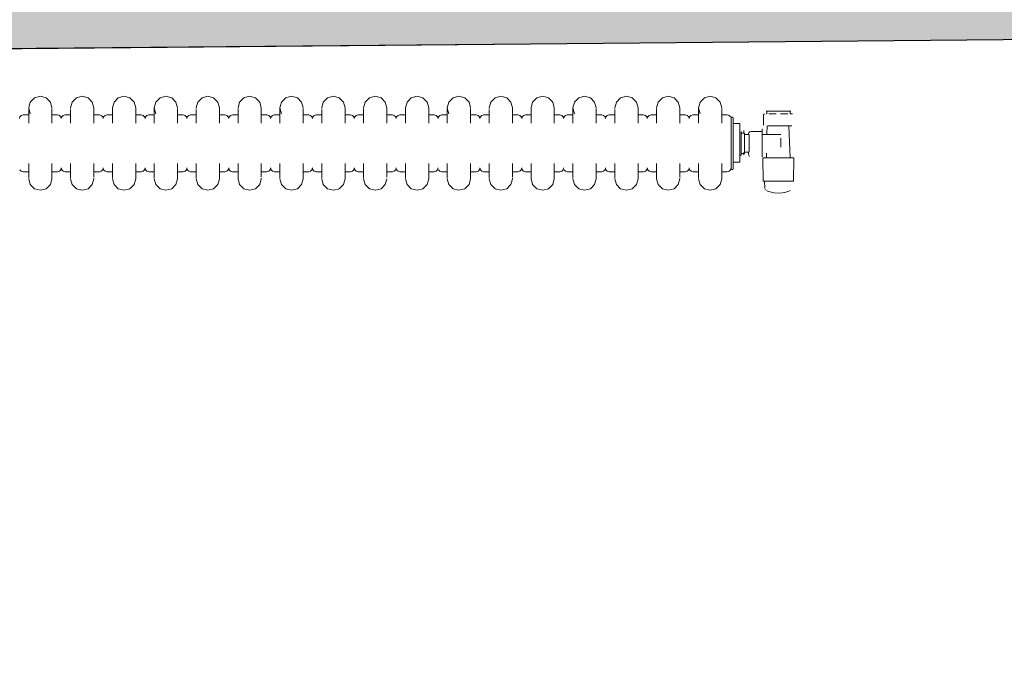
# Model space of a CAD drawing. Extents: x -6068 to 35118, y -17738 to 67348.
# Tile 218 of 243: x 140 to 246, y 23852 to 23920. Entities that reach past the tile are written whole.
import ezdxf

# ---------------------------------------------------------------- set-up
doc = ezdxf.new("R2010")
doc.units = 0
doc.header["$LTSCALE"] = 15
doc.linetypes.add('Continua', pattern=[0])
doc.linetypes.add('Cui_CONTINU', pattern=[0])
doc.layers.get('0').update_dxf_attribs({"linetype": 'CONTINUOUS'})
doc.layers.get('DEFPOINTS').update_dxf_attribs({"linetype": 'CONTINUOUS'})
for name, color, linetype, lineweight, true_color in [('Bloc 3D - Dessin - NIVEAUX - Style par défaut', 7, 'Continua', 0, 0x000000), ('EDL-Mesures et Cotes', 7, 'Continua', 0, 0xc0c0c0), ('Enveloppe - NIVEAUX - Style par défaut', 7, 'Continua', 0, 0x000000)]:
    doc.layers.add(name, color=color, linetype=linetype, lineweight=lineweight, true_color=true_color)
for name, color, linetype in [('EDL_COUVERTURE maçonnerie', 5, 'CONTINUOUS'), ('EDL_NIVEAU 1 murs & cloisons', 5, 'CONTINUOUS'), ('PIS-fond de plan', 7, 'Cui_CONTINU')]:
    doc.layers.add(name, color=color, linetype=linetype)
doc.styles.add('Arial Narrow', font='ARIALN.TTF')
doc.dimstyles.new('Côtes (ech cm) PIS', dxfattribs={"dimscale": 0, "dimtxt": 20, "dimasz": 15, "dimexe": 5, "dimexo": 5, "dimgap": 5, "dimtad": 0, "dimtih": 1, "dimtoh": 1, "dimdec": 0, "dimtxsty": 'Arial Narrow', "dimblk": 'ARCHTICK', "dimcen": 0, "dimclrd": 256, "dimclre": 256, "dimclrt": 256, "dimadec": 0, "dimazin": 0, "dimtfac": 1, "dimtdec": 0, "dimtmove": 2, "dimatfit": 3, "dimfxl": 30, "dimfxlon": 1, "dimlwd": 0, "dimarcsym": 0})

# ---------------------------------------------------------------- blocks, each defined once
blk = doc.blocks.new('EDP_Niveau 1_2025 09 17')
at = {"layer": 'EDL_COUVERTURE maçonnerie', "linetype": 'Continuous', "ltscale": 0.08}
h = blk.add_hatch(color=9, dxfattribs=at)
h.dxf.hatch_style = 1
h.paths.add_polyline_path([(253.77, -14.68), (253.77, -18.68), (256.77, -19.07), (253.16, -37.17), (258.87, -37.12), (258.95, -46.12), (252.43, -46.18), (250.02, -82.2), (66.35, -83.89), (68.04, -267.05), (43.06, -270.18), (43.06, -276.05), (34.12, -276.05), (34.12, -263.48), (18.32, -263.39), (18.33, -260.42), (14.33, -260.39), (14.47, -235.14), (15.57, -235.14), (16.36, -150.48), (17.14, -65.82), (14.22, -65.8), (14.59, -13.65), (65.82, -14.04), (65.81, -16.29), (230.04, -16.69), (230.04, -14.66), (253.77, -14.68)])
at = {"layer": 'Bloc 3D - Dessin - NIVEAUX - Style par défaut', "color": 32, "linetype": 'Continua', "lineweight": 0, "ltscale": 0.1, "true_color": 0xd1591a}
for p, q in [((141.99, -88.49), (141.53, -88.94)), ((142.61, -88.32), (141.99, -88.49)), ((143.24, -88.49), (142.61, -88.32)), ((143.69, -88.94), (143.24, -88.49)), ((146.49, -88.49), (146.03, -88.94)), ((147.11, -88.32), (146.49, -88.49)), ((147.74, -88.49), (147.11, -88.32)), ((148.19, -88.94), (147.74, -88.49)), ((150.99, -88.49), (150.53, -88.94)), ((151.61, -88.32), (150.99, -88.49)), ((152.24, -88.49), (151.61, -88.32)), ((152.69, -88.94), (152.24, -88.49)), ((155.49, -88.49), (155.03, -88.94)), ((156.11, -88.32), (155.49, -88.49)), ((156.74, -88.49), (156.11, -88.32)), ((157.19, -88.94), (156.74, -88.49)), ((159.99, -88.49), (159.53, -88.94)), ((160.61, -88.32), (159.99, -88.49)), ((161.24, -88.49), (160.61, -88.32)), ((161.69, -88.94), (161.24, -88.49)), ((164.49, -88.49), (164.03, -88.94)), ((165.11, -88.32), (164.49, -88.49)), ((165.74, -88.49), (165.11, -88.32)), ((166.19, -88.94), (165.74, -88.49)), ((168.99, -88.49), (168.53, -88.94)), ((169.61, -88.32), (168.99, -88.49)), ((170.24, -88.49), (169.61, -88.32)), ((170.69, -88.94), (170.24, -88.49)), ((173.49, -88.49), (173.03, -88.94)), ((174.11, -88.32), (173.49, -88.49)), ((174.74, -88.49), (174.11, -88.32)), ((175.19, -88.94), (174.74, -88.49)), ((177.99, -88.49), (177.53, -88.94)), ((178.61, -88.32), (177.99, -88.49)), ((179.24, -88.49), (178.61, -88.32)), ((179.69, -88.94), (179.24, -88.49)), ((182.49, -88.49), (182.03, -88.94)), ((183.11, -88.32), (182.49, -88.49)), ((183.74, -88.49), (183.11, -88.32)), ((184.19, -88.94), (183.74, -88.49)), ((186.99, -88.49), (186.53, -88.94)), ((187.61, -88.32), (186.99, -88.49)), ((188.24, -88.49), (187.61, -88.32)), ((188.69, -88.94), (188.24, -88.49)), ((191.49, -88.49), (191.03, -88.94)), ((192.11, -88.32), (191.49, -88.49)), ((192.74, -88.49), (192.11, -88.32)), ((193.19, -88.94), (192.74, -88.49)), ((195.99, -88.49), (195.53, -88.94)), ((196.61, -88.32), (195.99, -88.49)), ((197.24, -88.49), (196.61, -88.32)), ((197.69, -88.94), (197.24, -88.49)), ((200.49, -88.49), (200.03, -88.94)), ((201.11, -88.32), (200.49, -88.49)), ((201.74, -88.49), (201.11, -88.32)), ((202.19, -88.94), (201.74, -88.49)), ((204.99, -88.49), (204.53, -88.94)), ((205.61, -88.32), (204.99, -88.49)), ((206.24, -88.49), (205.61, -88.32)), ((206.69, -88.94), (206.24, -88.49)), ((209.49, -88.49), (209.03, -88.94)), ((210.11, -88.32), (209.49, -88.49)), ((210.74, -88.49), (210.11, -88.32)), ((211.19, -88.94), (210.74, -88.49)), ((213.99, -88.49), (213.53, -88.94)), ((214.61, -88.32), (213.99, -88.49)), ((215.24, -88.49), (214.61, -88.32)), ((215.69, -88.94), (215.24, -88.49)), ((141.53, -88.94), (141.36, -89.57)), ((141.36, -89.62), (141.36, -89.57)), ((141.36, -89.57), (141.53, -90.19)), ((141.36, -89.94), (141.36, -89.75)), ((141.36, -90.2), (141.36, -89.94)), ((143.86, -89.57), (143.69, -88.94)), ((143.86, -89.75), (143.86, -89.62)), ((143.86, -89.94), (143.86, -89.75)), ((143.86, -90.2), (143.86, -89.94)), ((146.03, -88.94), (145.86, -89.57)), ((145.86, -89.62), (145.86, -89.57)), ((145.86, -89.94), (145.86, -89.75)), ((145.86, -90.2), (145.86, -89.94)), ((148.36, -89.57), (148.19, -88.94)), ((148.36, -89.62), (148.36, -89.57)), ((148.36, -89.75), (148.36, -89.62)), ((148.36, -89.94), (148.36, -89.75)), ((148.36, -90.2), (148.36, -89.94)), ((150.53, -88.94), (150.36, -89.57)), ((150.36, -89.79), (150.36, -89.57)), ((150.36, -89.62), (150.36, -89.75)), ((150.36, -89.94), (150.36, -89.75)), ((150.36, -90.2), (150.36, -89.94)), ((152.86, -89.57), (152.69, -88.94)), ((152.86, -89.62), (152.86, -89.57)), ((152.86, -89.75), (152.86, -89.62)), ((152.86, -89.94), (152.86, -89.75)), ((152.86, -90.2), (152.86, -89.94)), ((155.03, -88.94), (154.86, -89.57)), ((154.86, -89.62), (154.86, -89.57)), ((154.86, -89.57), (155.03, -90.19)), ((154.86, -89.79), (154.86, -89.57)), ((154.86, -89.94), (154.86, -89.75)), ((154.86, -90.2), (154.86, -89.94)), ((157.36, -89.57), (157.19, -88.94)), ((157.36, -89.75), (157.36, -89.62)), ((157.36, -89.94), (157.36, -89.75)), ((157.36, -90.2), (157.36, -89.94)), ((159.53, -88.94), (159.36, -89.57)), ((159.36, -89.62), (159.36, -89.57)), ((159.36, -89.94), (159.36, -89.75)), ((159.36, -90.2), (159.36, -89.94)), ((161.86, -89.57), (161.69, -88.94)), ((161.86, -89.62), (161.86, -89.57)), ((161.86, -89.75), (161.86, -89.62)), ((161.86, -89.94), (161.86, -89.75)), ((161.86, -90.2), (161.86, -89.94)), ((164.03, -88.94), (163.86, -89.57)), ((163.86, -89.62), (163.86, -89.75)), ((163.86, -89.94), (163.86, -89.75)), ((163.86, -90.2), (163.86, -89.94)), ((166.36, -89.57), (166.19, -88.94)), ((166.36, -89.62), (166.36, -89.57)), ((166.36, -89.75), (166.36, -89.62)), ((166.36, -89.94), (166.36, -89.75)), ((166.36, -90.2), (166.36, -89.94)), ((168.53, -88.94), (168.36, -89.57)), ((168.36, -89.62), (168.36, -89.57)), ((168.36, -89.57), (168.53, -90.19)), ((168.36, -89.79), (168.36, -89.57)), ((168.36, -89.94), (168.36, -89.75)), ((168.36, -90.2), (168.36, -89.94)), ((170.86, -89.57), (170.69, -88.94)), ((170.86, -89.75), (170.86, -89.62)), ((170.86, -89.94), (170.86, -89.75)), ((170.86, -90.2), (170.86, -89.94)), ((173.03, -88.94), (172.86, -89.57)), ((172.86, -89.62), (172.86, -89.57)), ((172.86, -89.94), (172.86, -89.75)), ((172.86, -90.2), (172.86, -89.94)), ((175.36, -89.57), (175.19, -88.94)), ((175.36, -89.62), (175.36, -89.57)), ((175.36, -89.75), (175.36, -89.62)), ((175.36, -89.94), (175.36, -89.75)), ((175.36, -90.2), (175.36, -89.94)), ((177.53, -88.94), (177.36, -89.57)), ((177.36, -89.62), (177.36, -89.75)), ((177.36, -89.94), (177.36, -89.75)), ((177.36, -90.2), (177.36, -89.94)), ((179.86, -89.57), (179.69, -88.94)), ((179.86, -89.62), (179.86, -89.57)), ((179.86, -89.75), (179.86, -89.62)), ((179.86, -89.94), (179.86, -89.75)), ((179.86, -90.2), (179.86, -89.94)), ((182.03, -88.94), (181.86, -89.57)), ((181.86, -89.79), (181.86, -89.57)), ((181.86, -89.62), (181.86, -89.75)), ((181.86, -89.94), (181.86, -89.75)), ((181.86, -90.2), (181.86, -89.94)), ((184.36, -89.57), (184.19, -88.94)), ((184.36, -89.62), (184.36, -89.57)), ((184.36, -89.75), (184.36, -89.62)), ((184.36, -89.94), (184.36, -89.75)), ((184.36, -90.2), (184.36, -89.94)), ((186.53, -88.94), (186.36, -89.57)), ((186.36, -89.57), (186.53, -90.19)), ((186.36, -89.62), (186.36, -89.57)), ((186.36, -89.94), (186.36, -89.75)), ((186.36, -90.2), (186.36, -89.94)), ((188.86, -89.57), (188.69, -88.94)), ((188.86, -89.75), (188.86, -89.62)), ((188.86, -89.94), (188.86, -89.75)), ((188.86, -90.2), (188.86, -89.94)), ((191.03, -88.94), (190.86, -89.57)), ((190.86, -89.62), (190.86, -89.57)), ((190.86, -89.94), (190.86, -89.75)), ((190.86, -90.2), (190.86, -89.94)), ((193.36, -89.57), (193.19, -88.94)), ((193.36, -89.62), (193.36, -89.57)), ((193.36, -89.75), (193.36, -89.62)), ((193.36, -89.94), (193.36, -89.75)), ((193.36, -90.2), (193.36, -89.94)), ((195.53, -88.94), (195.36, -89.57)), ((195.36, -89.79), (195.36, -89.57)), ((195.36, -89.62), (195.36, -89.75)), ((195.36, -89.94), (195.36, -89.75)), ((195.36, -90.2), (195.36, -89.94)), ((197.86, -89.57), (197.69, -88.94)), ((197.86, -89.62), (197.86, -89.57)), ((197.86, -89.75), (197.86, -89.62)), ((197.86, -89.94), (197.86, -89.75)), ((197.86, -90.2), (197.86, -89.94)), ((200.03, -88.94), (199.86, -89.57)), ((199.86, -89.79), (199.86, -89.57)), ((199.86, -89.57), (200.03, -90.19)), ((199.86, -89.62), (199.86, -89.57)), ((199.86, -89.94), (199.86, -89.75)), ((199.86, -90.2), (199.86, -89.94)), ((202.36, -89.57), (202.19, -88.94)), ((202.36, -89.75), (202.36, -89.62)), ((202.36, -89.94), (202.36, -89.75)), ((202.36, -90.2), (202.36, -89.94)), ((204.53, -88.94), (204.36, -89.57)), ((204.36, -89.62), (204.36, -89.57)), ((204.36, -89.94), (204.36, -89.75)), ((204.36, -90.2), (204.36, -89.94)), ((206.86, -89.57), (206.69, -88.94)), ((206.86, -89.62), (206.86, -89.57)), ((206.86, -89.75), (206.86, -89.62)), ((206.86, -89.94), (206.86, -89.75)), ((206.86, -90.2), (206.86, -89.94)), ((209.03, -88.94), (208.86, -89.57)), ((208.86, -89.62), (208.86, -89.75)), ((208.86, -89.94), (208.86, -89.75)), ((208.86, -90.2), (208.86, -89.94)), ((211.36, -89.57), (211.19, -88.94)), ((211.36, -89.62), (211.36, -89.57)), ((211.36, -89.75), (211.36, -89.62)), ((211.36, -89.94), (211.36, -89.75)), ((211.36, -90.2), (211.36, -89.94)), ((213.53, -88.94), (213.36, -89.57)), ((213.36, -89.62), (213.36, -89.57)), ((213.36, -89.57), (213.53, -90.19)), ((213.36, -89.79), (213.36, -89.57)), ((213.36, -89.94), (213.36, -89.75)), ((213.36, -90.2), (213.36, -89.94)), ((215.86, -89.57), (215.69, -88.94)), ((215.86, -89.75), (215.86, -89.62)), ((215.86, -89.94), (215.86, -89.75)), ((215.86, -90.2), (215.86, -89.94)), ((220.62, -89.93), (220.7, -89.93)), ((220.7, -89.93), (220.7, -90.21)), ((220.7, -89.93), (220.93, -89.93)), ((220.93, -89.93), (221.28, -89.93)), ((221.28, -89.93), (221.72, -89.93)), ((221.72, -89.93), (222.18, -89.93)), ((222.18, -89.93), (222.62, -89.93)), ((222.62, -89.93), (222.97, -89.93)), ((222.97, -89.93), (223.2, -89.93)), ((223.2, -90.21), (223.2, -89.93)), ((223.2, -89.93), (223.28, -89.93)), ((140.41, -90.52), (140.36, -90.72)), ((140.41, -90.52), (140.56, -90.37)), ((140.56, -90.37), (140.76, -90.32)), ((141.36, -90.32), (140.76, -90.32)), ((141.36, -90.5), (141.36, -90.2)), ((141.36, -90.9), (141.36, -90.5)), ((141.36, -91.21), (141.36, -90.9)), ((143.86, -90.5), (143.86, -90.2)), ((143.86, -90.32), (144.46, -90.32)), ((143.86, -90.9), (143.86, -90.5)), ((143.86, -91.21), (143.86, -90.9)), ((143.86, -91.21), (143.86, -90.9)), ((144.66, -90.37), (144.46, -90.32)), ((144.81, -90.52), (144.66, -90.37)), ((144.86, -90.72), (144.81, -90.52)), ((144.91, -90.52), (144.86, -90.72)), ((144.91, -90.52), (145.06, -90.37)), ((145.06, -90.37), (145.26, -90.32)), ((145.86, -90.32), (145.26, -90.32)), ((145.86, -90.5), (145.86, -90.2)), ((145.86, -90.9), (145.86, -90.5)), ((145.86, -91.21), (145.86, -90.9)), ((148.36, -90.5), (148.36, -90.2)), ((148.36, -90.32), (148.96, -90.32)), ((148.36, -90.9), (148.36, -90.5)), ((148.36, -91.21), (148.36, -90.9)), ((148.36, -91.21), (148.36, -90.9)), ((149.16, -90.37), (148.96, -90.32)), ((149.31, -90.52), (149.16, -90.37)), ((149.36, -90.72), (149.31, -90.52)), ((149.41, -90.52), (149.36, -90.72)), ((149.41, -90.52), (149.56, -90.37)), ((149.56, -90.37), (149.76, -90.32)), ((150.36, -90.32), (149.76, -90.32)), ((150.36, -90.5), (150.36, -90.2)), ((150.36, -90.9), (150.36, -90.5)), ((150.36, -91.21), (150.36, -90.9)), ((152.86, -90.5), (152.86, -90.2)), ((152.86, -90.32), (153.46, -90.32)), ((152.86, -90.9), (152.86, -90.5)), ((152.86, -91.21), (152.86, -90.9)), ((152.86, -91.21), (152.86, -90.9)), ((153.66, -90.37), (153.46, -90.32)), ((153.81, -90.52), (153.66, -90.37)), ((153.86, -90.72), (153.81, -90.52)), ((153.91, -90.52), (153.86, -90.72)), ((153.91, -90.52), (154.06, -90.37)), ((154.06, -90.37), (154.26, -90.32)), ((154.86, -90.32), (154.26, -90.32)), ((154.86, -90.5), (154.86, -90.2)), ((154.86, -90.9), (154.86, -90.5)), ((154.86, -91.21), (154.86, -90.9)), ((157.36, -90.5), (157.36, -90.2)), ((157.36, -90.32), (157.96, -90.32)), ((157.36, -90.9), (157.36, -90.5)), ((157.36, -91.21), (157.36, -90.9)), ((158.16, -90.37), (157.96, -90.32)), ((158.31, -90.52), (158.16, -90.37)), ((158.36, -90.72), (158.31, -90.52)), ((158.41, -90.52), (158.36, -90.72)), ((158.41, -90.52), (158.56, -90.37)), ((158.56, -90.37), (158.76, -90.32)), ((159.36, -90.32), (158.76, -90.32)), ((159.36, -90.5), (159.36, -90.2)), ((159.36, -90.9), (159.36, -90.5)), ((159.36, -91.21), (159.36, -90.9)), ((161.86, -90.5), (161.86, -90.2)), ((161.86, -90.32), (162.46, -90.32)), ((161.86, -90.9), (161.86, -90.5)), ((161.86, -91.21), (161.86, -90.9)), ((161.86, -91.21), (161.86, -90.9)), ((162.66, -90.37), (162.46, -90.32)), ((162.81, -90.52), (162.66, -90.37)), ((162.86, -90.72), (162.81, -90.52)), ((162.91, -90.52), (162.86, -90.72)), ((162.91, -90.52), (163.06, -90.37)), ((163.06, -90.37), (163.26, -90.32)), ((163.86, -90.32), (163.26, -90.32)), ((163.86, -90.5), (163.86, -90.2)), ((163.86, -90.9), (163.86, -90.5)), ((163.86, -91.21), (163.86, -90.9)), ((166.36, -90.5), (166.36, -90.2)), ((166.36, -90.32), (166.96, -90.32)), ((166.36, -90.9), (166.36, -90.5)), ((166.36, -91.21), (166.36, -90.9)), ((166.36, -91.21), (166.36, -90.9)), ((167.16, -90.37), (166.96, -90.32)), ((167.31, -90.52), (167.16, -90.37)), ((167.36, -90.72), (167.31, -90.52)), ((167.41, -90.52), (167.36, -90.72)), ((167.41, -90.52), (167.56, -90.37)), ((167.56, -90.37), (167.76, -90.32)), ((168.36, -90.32), (167.76, -90.32)), ((168.36, -90.5), (168.36, -90.2)), ((168.36, -90.9), (168.36, -90.5)), ((168.36, -91.21), (168.36, -90.9)), ((170.86, -90.5), (170.86, -90.2)), ((170.86, -90.32), (171.46, -90.32)), ((170.86, -90.9), (170.86, -90.5)), ((170.86, -91.21), (170.86, -90.9)), ((170.86, -91.21), (170.86, -90.9)), ((171.66, -90.37), (171.46, -90.32)), ((171.81, -90.52), (171.66, -90.37)), ((171.86, -90.72), (171.81, -90.52)), ((171.91, -90.52), (171.86, -90.72)), ((171.91, -90.52), (172.06, -90.37)), ((172.06, -90.37), (172.26, -90.32)), ((172.86, -90.32), (172.26, -90.32)), ((172.86, -90.5), (172.86, -90.2)), ((172.86, -90.9), (172.86, -90.5)), ((172.86, -91.21), (172.86, -90.9)), ((175.36, -90.5), (175.36, -90.2)), ((175.36, -90.32), (175.96, -90.32)), ((175.36, -90.9), (175.36, -90.5)), ((175.36, -91.21), (175.36, -90.9)), ((175.36, -91.21), (175.36, -90.9)), ((176.16, -90.37), (175.96, -90.32)), ((176.31, -90.52), (176.16, -90.37)), ((176.36, -90.72), (176.31, -90.52)), ((176.41, -90.52), (176.36, -90.72)), ((176.41, -90.52), (176.56, -90.37)), ((176.56, -90.37), (176.76, -90.32)), ((177.36, -90.32), (176.76, -90.32)), ((177.36, -90.5), (177.36, -90.2)), ((177.36, -90.9), (177.36, -90.5)), ((177.36, -91.21), (177.36, -90.9)), ((179.86, -90.5), (179.86, -90.2)), ((179.86, -90.32), (180.46, -90.32)), ((179.86, -90.9), (179.86, -90.5)), ((179.86, -91.21), (179.86, -90.9)), ((179.86, -91.21), (179.86, -90.9)), ((180.66, -90.37), (180.46, -90.32)), ((180.81, -90.52), (180.66, -90.37)), ((180.86, -90.72), (180.81, -90.52)), ((180.91, -90.52), (180.86, -90.72)), ((180.91, -90.52), (181.06, -90.37)), ((181.06, -90.37), (181.26, -90.32)), ((181.86, -90.32), (181.26, -90.32)), ((181.86, -90.5), (181.86, -90.2)), ((181.86, -90.9), (181.86, -90.5)), ((181.86, -91.21), (181.86, -90.9)), ((184.36, -90.5), (184.36, -90.2)), ((184.36, -90.32), (184.96, -90.32)), ((184.36, -90.9), (184.36, -90.5)), ((184.36, -91.21), (184.36, -90.9)), ((184.36, -91.21), (184.36, -90.9)), ((185.16, -90.37), (184.96, -90.32)), ((185.31, -90.52), (185.16, -90.37)), ((185.36, -90.72), (185.31, -90.52)), ((185.41, -90.52), (185.36, -90.72)), ((185.41, -90.52), (185.56, -90.37)), ((185.56, -90.37), (185.76, -90.32)), ((186.36, -90.32), (185.76, -90.32)), ((186.36, -90.5), (186.36, -90.2)), ((186.36, -90.9), (186.36, -90.5)), ((186.36, -91.21), (186.36, -90.9)), ((188.86, -90.5), (188.86, -90.2)), ((188.86, -90.32), (189.46, -90.32)), ((188.86, -90.9), (188.86, -90.5)), ((188.86, -91.21), (188.86, -90.9)), ((188.86, -91.21), (188.86, -90.9)), ((189.66, -90.37), (189.46, -90.32)), ((189.81, -90.52), (189.66, -90.37)), ((189.86, -90.72), (189.81, -90.52)), ((189.91, -90.52), (189.86, -90.72)), ((189.91, -90.52), (190.06, -90.37)), ((190.06, -90.37), (190.26, -90.32)), ((190.86, -90.32), (190.26, -90.32)), ((190.86, -90.5), (190.86, -90.2)), ((190.86, -90.9), (190.86, -90.5)), ((190.86, -91.21), (190.86, -90.9)), ((193.36, -90.5), (193.36, -90.2)), ((193.36, -90.32), (193.96, -90.32)), ((193.36, -90.9), (193.36, -90.5)), ((193.36, -91.21), (193.36, -90.9)), ((193.36, -91.21), (193.36, -90.9)), ((194.16, -90.37), (193.96, -90.32)), ((194.31, -90.52), (194.16, -90.37)), ((194.36, -90.72), (194.31, -90.52)), ((194.41, -90.52), (194.36, -90.72)), ((194.41, -90.52), (194.56, -90.37)), ((194.56, -90.37), (194.76, -90.32)), ((195.36, -90.32), (194.76, -90.32)), ((195.36, -90.5), (195.36, -90.2)), ((195.36, -90.9), (195.36, -90.5)), ((195.36, -91.21), (195.36, -90.9)), ((197.86, -90.5), (197.86, -90.2)), ((197.86, -90.32), (198.46, -90.32)), ((197.86, -90.9), (197.86, -90.5)), ((197.86, -91.21), (197.86, -90.9)), ((197.86, -91.21), (197.86, -90.9)), ((198.66, -90.37), (198.46, -90.32)), ((198.81, -90.52), (198.66, -90.37)), ((198.86, -90.72), (198.81, -90.52)), ((198.91, -90.52), (198.86, -90.72)), ((198.91, -90.52), (199.06, -90.37)), ((199.06, -90.37), (199.26, -90.32)), ((199.86, -90.32), (199.26, -90.32)), ((199.86, -90.5), (199.86, -90.2)), ((199.86, -90.9), (199.86, -90.5)), ((199.86, -91.21), (199.86, -90.9)), ((202.36, -90.5), (202.36, -90.2)), ((202.36, -90.32), (202.96, -90.32)), ((202.36, -90.9), (202.36, -90.5)), ((202.36, -91.21), (202.36, -90.9)), ((203.16, -90.37), (202.96, -90.32)), ((203.31, -90.52), (203.16, -90.37)), ((203.36, -90.72), (203.31, -90.52)), ((203.41, -90.52), (203.36, -90.72)), ((203.41, -90.52), (203.56, -90.37)), ((203.56, -90.37), (203.76, -90.32)), ((204.36, -90.32), (203.76, -90.32)), ((204.36, -90.5), (204.36, -90.2)), ((204.36, -90.9), (204.36, -90.5)), ((204.36, -91.21), (204.36, -90.9)), ((206.86, -90.5), (206.86, -90.2)), ((206.86, -90.32), (207.46, -90.32)), ((206.86, -90.9), (206.86, -90.5)), ((206.86, -91.21), (206.86, -90.9)), ((206.86, -91.21), (206.86, -90.9)), ((207.66, -90.37), (207.46, -90.32)), ((207.81, -90.52), (207.66, -90.37)), ((207.86, -90.72), (207.81, -90.52)), ((207.91, -90.52), (207.86, -90.72)), ((207.91, -90.52), (208.06, -90.37)), ((208.06, -90.37), (208.26, -90.32)), ((208.86, -90.32), (208.26, -90.32)), ((208.86, -90.5), (208.86, -90.2)), ((208.86, -90.9), (208.86, -90.5)), ((208.86, -91.21), (208.86, -90.9)), ((211.36, -90.5), (211.36, -90.2)), ((211.36, -90.32), (211.96, -90.32)), ((211.36, -90.9), (211.36, -90.5)), ((211.36, -91.21), (211.36, -90.9)), ((211.36, -91.21), (211.36, -90.9)), ((212.16, -90.37), (211.96, -90.32)), ((212.31, -90.52), (212.16, -90.37)), ((212.36, -90.72), (212.31, -90.52)), ((212.41, -90.52), (212.36, -90.72)), ((212.41, -90.52), (212.56, -90.37)), ((212.56, -90.37), (212.76, -90.32)), ((213.36, -90.32), (212.76, -90.32)), ((213.36, -90.5), (213.36, -90.2)), ((213.36, -90.9), (213.36, -90.5)), ((213.36, -91.21), (213.36, -90.9)), ((215.86, -90.5), (215.86, -90.2)), ((215.86, -90.32), (216.46, -90.32)), ((215.86, -90.9), (215.86, -90.5)), ((215.86, -91.21), (215.86, -90.9)), ((215.86, -91.21), (215.86, -90.9)), ((216.66, -90.37), (216.46, -90.32)), ((216.81, -90.52), (216.66, -90.37)), ((217.09, -90.57), (216.86, -90.57)), ((216.86, -90.62), (216.86, -90.57)), ((216.86, -90.78), (216.86, -90.62)), ((216.86, -91.04), (216.86, -90.78)), ((217.09, -90.62), (217.09, -90.78)), ((217.09, -90.78), (217.09, -91.04)), ((220.44, -90.21), (220.35, -90.28)), ((220.35, -91.43), (220.35, -90.28)), ((220.7, -90.21), (220.62, -90.21)), ((221.19, -90.21), (220.93, -90.21)), ((220.93, -90.21), (221.28, -90.21)), ((221.72, -90.21), (221.28, -90.21)), ((222.71, -90.21), (222.18, -90.21)), ((222.18, -90.21), (222.62, -90.21)), ((222.97, -90.21), (222.71, -90.21)), ((223.47, -90.21), (223.2, -90.21)), ((216.86, -91.39), (216.86, -91.04)), ((216.86, -91.81), (216.86, -91.39)), ((216.86, -92.3), (216.86, -91.81)), ((217.09, -91.04), (217.09, -91.39)), ((217.09, -91.24), (217.82, -91.24)), ((217.09, -91.39), (217.09, -91.81)), ((217.09, -91.81), (217.09, -92.3)), ((217.82, -91.24), (217.82, -92.04)), ((217.82, -92.04), (217.82, -92.27)), ((218.24, -92.01), (218.24, -92.27)), ((220.22, -91.82), (220.22, -92.11)), ((220.75, -91.5), (220.72, -92.43)), ((220.82, -91.5), (221.03, -91.5)), ((221.03, -91.5), (221.35, -91.5)), ((221.35, -91.5), (221.74, -91.5)), ((221.74, -91.5), (222.16, -91.5)), ((222.16, -91.5), (222.55, -91.5)), ((222.55, -91.5), (222.87, -91.5)), ((222.68, -91.5), (223.08, -91.5)), ((223.41, -91.5), (223.08, -91.5)), ((223.08, -91.5), (223.41, -91.5)), ((223.2, -94.92), (223.08, -91.5)), ((216.86, -92.82), (216.86, -92.3)), ((216.86, -93.37), (216.86, -92.82)), ((217.09, -92.3), (217.09, -92.82)), ((217.09, -92.82), (217.09, -93.37)), ((217.82, -92.27), (217.82, -92.51)), ((217.82, -92.51), (217.82, -94.11)), ((217.94, -92.1), (217.94, -92.15)), ((217.94, -92.15), (217.94, -92.27)), ((218.29, -92.27), (217.94, -92.27)), ((217.94, -92.27), (217.94, -92.44)), ((217.94, -92.44), (217.94, -92.66)), ((217.94, -92.66), (217.94, -92.92)), ((217.94, -92.92), (217.94, -93.2)), ((218.29, -92.27), (218.29, -92.4)), ((218.29, -92.4), (218.29, -93.23)), ((218.29, -92.41), (218.81, -92.41)), ((218.76, -92.23), (218.73, -92.34)), ((218.86, -92.14), (218.76, -92.23)), ((218.81, -92.46), (218.81, -92.59)), ((218.81, -92.59), (218.81, -92.81)), ((218.81, -92.81), (218.81, -93.07)), ((218.81, -93.07), (218.81, -93.37)), ((219.01, -92.11), (218.86, -92.14)), ((220.22, -92.11), (219.01, -92.11)), ((220.22, -92.11), (220.22, -92.43)), ((220.72, -92.43), (220.22, -92.43)), ((220.22, -92.43), (220.22, -92.65)), ((220.22, -92.65), (220.22, -93.31)), ((222.2, -92.43), (220.72, -92.43)), ((222.2, -92.82), (222.2, -93.31)), ((216.86, -93.92), (216.86, -93.37)), ((216.86, -94.44), (216.86, -93.92)), ((217.09, -93.37), (217.09, -93.92)), ((217.09, -93.92), (217.09, -94.44)), ((217.82, -94.11), (217.82, -94.58)), ((217.94, -93.2), (217.94, -93.49)), ((217.94, -93.49), (217.94, -93.78)), ((217.94, -93.78), (217.94, -94.04)), ((217.94, -94.04), (217.94, -94.28)), ((218.29, -93.23), (218.29, -93.5)), ((218.29, -93.5), (218.29, -94.33)), ((218.81, -93.37), (218.81, -93.67)), ((218.81, -93.67), (218.81, -93.93)), ((218.81, -93.93), (218.81, -94.15)), ((218.81, -94.15), (218.81, -94.28)), ((220.22, -93.31), (220.22, -93.98)), ((220.22, -93.98), (220.22, -94.42)), ((222.2, -93.31), (222.2, -93.8)), ((216.86, -94.92), (216.86, -94.44)), ((216.86, -95.35), (216.86, -94.92)), ((217.09, -94.44), (217.09, -94.92)), ((217.09, -94.92), (217.09, -95.35)), ((217.94, -94.69), (217.79, -94.69)), ((217.82, -94.58), (217.82, -95.38)), ((217.94, -94.28), (217.94, -94.47)), ((218.29, -94.47), (217.94, -94.47)), ((217.94, -94.47), (217.94, -94.6)), ((218.24, -94.35), (218.24, -94.61)), ((218.29, -94.33), (218.81, -94.33)), ((218.29, -94.33), (218.29, -94.47)), ((218.73, -94.52), (218.73, -94.28)), ((218.76, -94.66), (218.73, -94.52)), ((218.86, -94.77), (218.76, -94.66)), ((220.22, -94.42), (220.22, -94.51)), ((220.22, -94.51), (220.22, -94.81)), ((220.32, -97.44), (220.29, -94.92)), ((220.29, -94.92), (220.39, -94.92)), ((220.39, -94.92), (220.68, -94.92)), ((220.68, -94.42), (220.67, -94.92)), ((220.68, -94.92), (221.12, -94.92)), ((221.12, -94.92), (221.66, -94.92)), ((221.66, -94.92), (222.24, -94.92)), ((222.24, -94.92), (222.78, -94.92)), ((222.78, -94.92), (223.2, -94.92)), ((223.22, -94.92), (223.51, -94.92)), ((223.51, -94.92), (223.61, -94.92)), ((223.58, -97.44), (223.61, -94.92)), ((140.41, -96.22), (140.56, -96.37)), ((141.36, -95.84), (141.36, -95.53)), ((141.36, -95.53), (141.36, -95.84)), ((141.36, -96.24), (141.36, -95.84)), ((141.36, -96.24), (141.36, -96.54)), ((143.86, -95.53), (143.86, -95.84)), ((143.86, -95.84), (143.86, -96.24)), ((143.86, -96.24), (143.86, -96.54)), ((144.66, -96.37), (144.81, -96.22)), ((144.81, -96.22), (144.86, -96.01)), ((144.86, -96.01), (144.81, -96.22)), ((144.91, -96.22), (144.86, -96.01)), ((144.91, -96.22), (145.06, -96.37)), ((145.86, -95.84), (145.86, -95.53)), ((145.86, -96.24), (145.86, -95.84)), ((145.86, -96.24), (145.86, -96.54)), ((148.36, -95.53), (148.36, -95.84)), ((148.36, -95.84), (148.36, -96.24)), ((148.36, -96.24), (148.36, -96.54)), ((149.16, -96.37), (149.31, -96.22)), ((149.36, -96.01), (149.31, -96.22)), ((149.41, -96.22), (149.36, -96.01)), ((149.41, -96.22), (149.56, -96.37)), ((150.36, -95.84), (150.36, -95.53)), ((150.36, -96.24), (150.36, -95.84)), ((150.36, -96.95), (150.36, -96.24)), ((150.36, -96.24), (150.36, -96.54)), ((152.86, -95.53), (152.86, -95.84)), ((152.86, -95.84), (152.86, -96.24)), ((152.86, -96.24), (152.86, -96.95)), ((152.86, -96.24), (152.86, -96.54)), ((153.66, -96.37), (153.81, -96.22)), ((153.86, -96.01), (153.81, -96.22)), ((153.91, -96.22), (153.86, -96.01)), ((153.91, -96.22), (154.06, -96.37)), ((154.86, -95.53), (154.86, -95.84)), ((154.86, -95.84), (154.86, -95.53)), ((154.86, -96.24), (154.86, -95.84)), ((154.86, -96.95), (154.86, -96.24)), ((154.86, -96.24), (154.86, -96.54)), ((157.36, -95.53), (157.36, -95.84)), ((157.36, -95.84), (157.36, -96.24)), ((157.36, -96.24), (157.36, -96.54)), ((158.16, -96.37), (158.31, -96.22)), ((158.36, -96.01), (158.31, -96.22)), ((158.31, -96.22), (158.36, -96.01)), ((158.41, -96.22), (158.36, -96.01)), ((158.41, -96.22), (158.56, -96.37)), ((159.36, -95.84), (159.36, -95.53)), ((159.36, -95.53), (159.36, -95.84)), ((159.36, -96.24), (159.36, -95.84)), ((159.36, -96.24), (159.36, -96.54)), ((161.86, -95.53), (161.86, -95.84)), ((161.86, -95.84), (161.86, -96.24)), ((161.86, -96.24), (161.86, -96.54)), ((162.66, -96.37), (162.81, -96.22)), ((162.86, -96.01), (162.81, -96.22)), ((162.81, -96.22), (162.86, -96.01)), ((162.91, -96.22), (162.86, -96.01)), ((162.91, -96.22), (163.06, -96.37)), ((163.86, -95.84), (163.86, -95.53)), ((163.86, -96.24), (163.86, -95.84)), ((163.86, -96.24), (163.86, -96.54)), ((166.36, -95.53), (166.36, -95.84)), ((166.36, -95.84), (166.36, -96.24)), ((166.36, -96.24), (166.36, -96.54)), ((166.36, -96.24), (166.36, -96.95)), ((167.16, -96.37), (167.31, -96.22)), ((167.36, -96.01), (167.31, -96.22)), ((167.41, -96.22), (167.36, -96.01)), ((167.41, -96.22), (167.56, -96.37)), ((168.36, -95.84), (168.36, -95.53)), ((168.36, -95.53), (168.36, -95.84)), ((168.36, -96.24), (168.36, -95.84)), ((168.36, -96.24), (168.36, -96.54)), ((168.36, -96.95), (168.36, -96.24)), ((170.86, -95.53), (170.86, -95.84)), ((170.86, -95.84), (170.86, -96.24)), ((170.86, -96.24), (170.86, -96.95)), ((170.86, -96.24), (170.86, -96.54)), ((171.66, -96.37), (171.81, -96.22)), ((171.81, -96.22), (171.86, -96.01)), ((171.86, -96.01), (171.81, -96.22)), ((171.91, -96.22), (171.86, -96.01)), ((171.91, -96.22), (172.06, -96.37)), ((172.86, -95.53), (172.86, -95.84)), ((172.86, -95.84), (172.86, -95.53)), ((172.86, -96.24), (172.86, -95.84)), ((172.86, -96.24), (172.86, -96.54)), ((175.36, -95.53), (175.36, -95.84)), ((175.36, -95.84), (175.36, -96.24)), ((175.36, -96.24), (175.36, -96.54)), ((176.16, -96.37), (176.31, -96.22)), ((176.36, -96.01), (176.31, -96.22)), ((176.31, -96.22), (176.36, -96.01)), ((176.41, -96.22), (176.36, -96.01)), ((176.41, -96.22), (176.56, -96.37)), ((177.36, -95.84), (177.36, -95.53)), ((177.36, -96.24), (177.36, -95.84)), ((177.36, -96.24), (177.36, -96.54)), ((179.86, -95.53), (179.86, -95.84)), ((179.86, -95.84), (179.86, -96.24)), ((179.86, -96.24), (179.86, -96.54)), ((179.86, -96.24), (179.86, -96.95)), ((180.66, -96.37), (180.81, -96.22)), ((180.86, -96.01), (180.81, -96.22)), ((180.91, -96.22), (180.86, -96.01)), ((180.91, -96.22), (181.06, -96.37)), ((181.86, -95.84), (181.86, -95.53)), ((181.86, -96.24), (181.86, -95.84)), ((181.86, -96.95), (181.86, -96.24)), ((181.86, -96.24), (181.86, -96.54)), ((184.36, -95.53), (184.36, -95.84)), ((184.36, -95.84), (184.36, -96.24)), ((184.36, -96.24), (184.36, -96.95)), ((184.36, -96.24), (184.36, -96.54)), ((185.16, -96.37), (185.31, -96.22)), ((185.36, -96.01), (185.31, -96.22)), ((185.41, -96.22), (185.56, -96.37)), ((186.36, -95.53), (186.36, -95.84)), ((186.36, -95.84), (186.36, -95.53)), ((186.36, -96.24), (186.36, -95.84)), ((186.36, -96.95), (186.36, -96.24)), ((186.36, -96.24), (186.36, -96.54)), ((188.86, -95.53), (188.86, -95.84)), ((188.86, -95.84), (188.86, -96.24)), ((188.86, -96.24), (188.86, -96.54)), ((189.66, -96.37), (189.81, -96.22)), ((189.86, -96.01), (189.81, -96.22)), ((189.81, -96.22), (189.86, -96.01)), ((189.91, -96.22), (189.86, -96.01)), ((189.91, -96.22), (190.06, -96.37)), ((190.86, -95.53), (190.86, -95.84)), ((190.86, -95.84), (190.86, -95.53)), ((190.86, -96.24), (190.86, -95.84)), ((190.86, -96.24), (190.86, -96.54)), ((193.36, -95.53), (193.36, -95.84)), ((193.36, -95.84), (193.36, -96.24)), ((193.36, -96.24), (193.36, -96.54)), ((194.16, -96.37), (194.31, -96.22)), ((194.36, -96.01), (194.31, -96.22)), ((194.41, -96.22), (194.36, -96.01)), ((194.41, -96.22), (194.56, -96.37)), ((195.36, -95.84), (195.36, -95.53)), ((195.36, -96.24), (195.36, -95.84)), ((195.36, -96.24), (195.36, -96.54)), ((195.36, -96.95), (195.36, -96.24)), ((197.86, -95.53), (197.86, -95.84)), ((197.86, -95.84), (197.86, -96.24)), ((197.86, -96.24), (197.86, -96.54)), ((197.86, -96.24), (197.86, -96.95)), ((198.66, -96.37), (198.81, -96.22)), ((198.86, -96.01), (198.81, -96.22)), ((198.91, -96.22), (199.06, -96.37)), ((199.86, -95.53), (199.86, -95.84)), ((199.86, -95.84), (199.86, -95.53)), ((199.86, -96.24), (199.86, -95.84)), ((199.86, -96.95), (199.86, -96.24)), ((199.86, -96.24), (199.86, -96.54)), ((202.36, -95.53), (202.36, -95.84)), ((202.36, -95.84), (202.36, -96.24)), ((202.36, -96.24), (202.36, -96.54)), ((203.16, -96.37), (203.31, -96.22)), ((203.36, -96.01), (203.31, -96.22)), ((203.31, -96.22), (203.36, -96.01)), ((203.41, -96.22), (203.36, -96.01)), ((203.41, -96.22), (203.56, -96.37)), ((204.36, -95.53), (204.36, -95.84)), ((204.36, -95.84), (204.36, -95.53)), ((204.36, -96.24), (204.36, -95.84)), ((204.36, -96.24), (204.36, -96.54)), ((206.86, -95.53), (206.86, -95.84)), ((206.86, -95.84), (206.86, -96.24)), ((206.86, -96.24), (206.86, -96.54)), ((207.66, -96.37), (207.81, -96.22)), ((207.81, -96.22), (207.86, -96.01)), ((207.86, -96.01), (207.81, -96.22)), ((207.91, -96.22), (207.86, -96.01)), ((207.91, -96.22), (208.06, -96.37)), ((208.86, -95.84), (208.86, -95.53)), ((208.86, -96.24), (208.86, -95.84)), ((208.86, -96.24), (208.86, -96.54)), ((211.36, -95.53), (211.36, -95.84)), ((211.36, -95.84), (211.36, -96.24)), ((211.36, -96.24), (211.36, -96.95)), ((211.36, -96.24), (211.36, -96.54)), ((212.16, -96.37), (212.31, -96.22)), ((212.36, -96.01), (212.31, -96.22)), ((212.41, -96.22), (212.36, -96.01)), ((212.41, -96.22), (212.56, -96.37)), ((213.36, -95.84), (213.36, -95.53)), ((213.36, -95.53), (213.36, -95.84)), ((213.36, -96.24), (213.36, -95.84)), ((213.36, -96.24), (213.36, -96.54)), ((213.36, -96.95), (213.36, -96.24)), ((215.86, -95.53), (215.86, -95.84)), ((215.86, -95.84), (215.86, -96.24)), ((215.86, -96.24), (215.86, -96.95)), ((215.86, -96.24), (215.86, -96.54)), ((216.66, -96.37), (216.81, -96.22)), ((216.81, -96.22), (216.86, -96.01)), ((216.86, -96.01), (216.81, -96.22)), ((216.86, -95.7), (216.86, -95.35)), ((216.86, -95.96), (216.86, -95.7)), ((216.86, -96.12), (216.86, -95.96)), ((217.09, -96.17), (216.86, -96.17)), ((217.09, -95.35), (217.09, -95.7)), ((217.09, -95.38), (217.82, -95.38)), ((217.09, -95.7), (217.09, -95.96)), ((217.09, -95.96), (217.09, -96.12)), ((140.76, -96.42), (140.56, -96.37)), ((140.76, -96.42), (141.36, -96.42)), ((141.36, -96.8), (141.36, -96.54)), ((141.36, -96.99), (141.36, -96.8)), ((141.36, -97.12), (141.36, -96.99)), ((141.36, -97.17), (141.53, -97.79)), ((143.69, -97.79), (143.86, -97.17)), ((143.86, -96.42), (144.46, -96.42)), ((143.86, -96.8), (143.86, -96.54)), ((143.86, -96.99), (143.86, -96.8)), ((143.86, -96.99), (143.86, -97.12)), ((143.86, -97.12), (143.86, -97.17)), ((144.66, -96.37), (144.46, -96.42)), ((145.26, -96.42), (145.06, -96.37)), ((145.26, -96.42), (145.86, -96.42)), ((145.86, -96.8), (145.86, -96.54)), ((145.86, -96.99), (145.86, -96.8)), ((145.86, -97.12), (145.86, -96.99)), ((145.86, -97.17), (146.03, -97.79)), ((148.19, -97.79), (148.36, -97.17)), ((148.36, -96.42), (148.96, -96.42)), ((148.36, -96.8), (148.36, -96.54)), ((148.36, -96.99), (148.36, -96.8)), ((148.36, -97.12), (148.36, -97.17)), ((148.96, -96.42), (149.16, -96.37)), ((149.16, -96.37), (148.96, -96.42)), ((149.76, -96.42), (149.56, -96.37)), ((149.76, -96.42), (150.36, -96.42)), ((150.36, -96.8), (150.36, -96.54)), ((150.36, -96.99), (150.36, -96.8)), ((150.36, -97.12), (150.36, -96.99)), ((150.36, -97.17), (150.53, -97.79)), ((152.69, -97.79), (152.86, -97.17)), ((152.86, -96.42), (153.46, -96.42)), ((152.86, -96.8), (152.86, -96.54)), ((152.86, -96.99), (152.86, -96.8)), ((152.86, -96.99), (152.86, -97.12)), ((152.86, -97.12), (152.86, -97.17)), ((153.66, -96.37), (153.46, -96.42)), ((153.46, -96.42), (153.66, -96.37)), ((154.26, -96.42), (154.06, -96.37)), ((154.26, -96.42), (154.86, -96.42)), ((154.86, -96.8), (154.86, -96.54)), ((154.86, -96.99), (154.86, -96.8)), ((154.86, -97.12), (154.86, -96.99)), ((154.86, -97.17), (155.03, -97.79)), ((157.19, -97.79), (157.36, -97.17)), ((157.36, -96.42), (157.96, -96.42)), ((157.36, -96.8), (157.36, -96.54)), ((157.36, -96.99), (157.36, -96.8)), ((157.36, -96.99), (157.36, -97.12)), ((157.36, -97.12), (157.36, -97.17)), ((158.16, -96.37), (157.96, -96.42)), ((158.76, -96.42), (158.56, -96.37)), ((158.76, -96.42), (159.36, -96.42)), ((159.36, -96.8), (159.36, -96.54)), ((159.36, -96.99), (159.36, -96.8)), ((159.36, -97.12), (159.36, -96.99)), ((159.36, -97.17), (159.53, -97.79)), ((161.69, -97.79), (161.86, -97.17)), ((161.86, -96.42), (162.46, -96.42)), ((161.86, -96.8), (161.86, -96.54)), ((161.86, -96.99), (161.86, -96.8)), ((161.86, -96.99), (161.86, -97.12)), ((161.86, -97.12), (161.86, -97.17)), ((162.66, -96.37), (162.46, -96.42)), ((162.46, -96.42), (162.66, -96.37)), ((163.26, -96.42), (163.06, -96.37)), ((163.26, -96.42), (163.86, -96.42)), ((163.86, -96.8), (163.86, -96.54)), ((163.86, -96.99), (163.86, -96.8)), ((163.86, -97.12), (163.86, -96.99)), ((163.86, -97.12), (163.86, -97.17)), ((163.86, -97.17), (164.03, -97.79)), ((166.19, -97.79), (166.36, -97.17)), ((166.36, -96.42), (166.96, -96.42)), ((166.36, -96.8), (166.36, -96.54)), ((166.36, -96.99), (166.36, -96.8)), ((166.36, -97.12), (166.36, -97.17)), ((167.16, -96.37), (166.96, -96.42)), ((166.96, -96.42), (167.16, -96.37)), ((167.76, -96.42), (167.56, -96.37)), ((167.76, -96.42), (168.36, -96.42)), ((168.36, -96.8), (168.36, -96.54)), ((168.36, -96.99), (168.36, -96.8)), ((168.36, -97.12), (168.36, -96.99)), ((168.36, -97.17), (168.53, -97.79)), ((170.69, -97.79), (170.86, -97.17)), ((170.86, -96.42), (171.46, -96.42)), ((170.86, -96.8), (170.86, -96.54)), ((170.86, -96.99), (170.86, -96.8)), ((170.86, -96.99), (170.86, -97.12)), ((170.86, -97.12), (170.86, -97.17)), ((171.46, -96.42), (171.66, -96.37)), ((171.66, -96.37), (171.46, -96.42)), ((172.26, -96.42), (172.06, -96.37)), ((172.26, -96.42), (172.86, -96.42)), ((172.86, -96.8), (172.86, -96.54)), ((172.86, -96.99), (172.86, -96.8)), ((172.86, -97.12), (172.86, -96.99)), ((172.86, -97.17), (173.03, -97.79)), ((175.19, -97.79), (175.36, -97.17)), ((175.36, -96.42), (175.96, -96.42)), ((175.36, -96.8), (175.36, -96.54)), ((175.36, -96.99), (175.36, -96.8)), ((175.36, -96.99), (175.36, -97.12)), ((175.36, -97.12), (175.36, -97.17)), ((176.16, -96.37), (175.96, -96.42)), ((176.76, -96.42), (176.56, -96.37)), ((176.76, -96.42), (177.36, -96.42)), ((177.36, -96.8), (177.36, -96.54)), ((177.36, -96.99), (177.36, -96.8)), ((177.36, -97.12), (177.36, -96.99)), ((177.36, -97.17), (177.53, -97.79)), ((179.69, -97.79), (179.86, -97.17)), ((179.86, -96.42), (180.46, -96.42)), ((179.86, -96.8), (179.86, -96.54)), ((179.86, -96.99), (179.86, -96.8)), ((180.66, -96.37), (180.46, -96.42)), ((180.46, -96.42), (180.66, -96.37)), ((181.26, -96.42), (181.06, -96.37)), ((181.26, -96.42), (181.86, -96.42)), ((181.86, -96.8), (181.86, -96.54)), ((181.86, -96.99), (181.86, -96.8)), ((181.86, -97.12), (181.86, -96.99)), ((181.86, -97.17), (182.03, -97.79)), ((184.19, -97.79), (184.36, -97.17)), ((184.36, -96.42), (184.96, -96.42)), ((184.36, -96.8), (184.36, -96.54)), ((184.36, -96.99), (184.36, -96.8)), ((184.36, -96.99), (184.36, -97.12)), ((184.36, -97.12), (184.36, -97.17)), ((184.96, -96.42), (185.16, -96.37)), ((185.16, -96.37), (184.96, -96.42)), ((185.76, -96.42), (185.56, -96.37)), ((185.76, -96.42), (186.36, -96.42)), ((186.36, -96.8), (186.36, -96.54)), ((186.36, -96.99), (186.36, -96.8)), ((186.36, -97.12), (186.36, -96.99)), ((186.36, -97.17), (186.53, -97.79)), ((188.69, -97.79), (188.86, -97.17)), ((188.86, -96.42), (189.46, -96.42)), ((188.86, -96.8), (188.86, -96.54)), ((188.86, -96.99), (188.86, -96.8)), ((188.86, -96.99), (188.86, -97.12)), ((188.86, -97.12), (188.86, -97.17)), ((189.66, -96.37), (189.46, -96.42)), ((190.26, -96.42), (190.06, -96.37)), ((190.26, -96.42), (190.86, -96.42)), ((190.86, -96.8), (190.86, -96.54)), ((190.86, -96.99), (190.86, -96.8)), ((190.86, -97.12), (190.86, -96.99)), ((190.86, -97.17), (191.03, -97.79)), ((193.19, -97.79), (193.36, -97.17)), ((193.36, -96.42), (193.96, -96.42)), ((193.36, -96.8), (193.36, -96.54)), ((193.36, -96.99), (193.36, -96.8)), ((193.36, -97.12), (193.36, -97.17)), ((193.96, -96.42), (194.16, -96.37)), ((194.16, -96.37), (193.96, -96.42)), ((194.76, -96.42), (194.56, -96.37)), ((194.76, -96.42), (195.36, -96.42)), ((195.36, -96.8), (195.36, -96.54)), ((195.36, -96.99), (195.36, -96.8)), ((195.36, -97.12), (195.36, -96.99)), ((195.36, -97.12), (195.36, -97.17)), ((195.36, -97.17), (195.53, -97.79)), ((197.69, -97.79), (197.86, -97.17)), ((197.86, -96.42), (198.46, -96.42)), ((197.86, -96.8), (197.86, -96.54)), ((197.86, -96.99), (197.86, -96.8)), ((197.86, -96.99), (197.86, -97.12)), ((197.86, -97.12), (197.86, -97.17)), ((198.46, -96.42), (198.66, -96.37)), ((198.66, -96.37), (198.46, -96.42)), ((199.26, -96.42), (199.06, -96.37)), ((199.26, -96.42), (199.86, -96.42)), ((199.86, -96.8), (199.86, -96.54)), ((199.86, -96.99), (199.86, -96.8)), ((199.86, -97.12), (199.86, -96.99)), ((199.86, -97.17), (200.03, -97.79)), ((202.19, -97.79), (202.36, -97.17)), ((202.36, -96.42), (202.96, -96.42)), ((202.36, -96.8), (202.36, -96.54)), ((202.36, -96.99), (202.36, -96.8)), ((202.36, -96.99), (202.36, -97.12)), ((202.36, -97.12), (202.36, -97.17)), ((203.16, -96.37), (202.96, -96.42)), ((203.76, -96.42), (203.56, -96.37)), ((203.76, -96.42), (204.36, -96.42)), ((204.36, -96.8), (204.36, -96.54)), ((204.36, -96.99), (204.36, -96.8)), ((204.36, -97.12), (204.36, -96.99)), ((204.36, -97.17), (204.53, -97.79)), ((206.69, -97.79), (206.86, -97.17)), ((206.86, -96.42), (207.46, -96.42)), ((206.86, -96.8), (206.86, -96.54)), ((206.86, -96.99), (206.86, -96.8)), ((206.86, -96.99), (206.86, -97.12)), ((206.86, -97.12), (206.86, -97.17)), ((207.46, -96.42), (207.66, -96.37)), ((207.66, -96.37), (207.46, -96.42)), ((208.26, -96.42), (208.06, -96.37)), ((208.26, -96.42), (208.86, -96.42)), ((208.86, -96.8), (208.86, -96.54)), ((208.86, -96.99), (208.86, -96.8)), ((208.86, -97.12), (208.86, -96.99)), ((208.86, -97.12), (208.86, -97.17)), ((208.86, -97.17), (209.03, -97.79)), ((211.19, -97.79), (211.36, -97.17)), ((211.36, -96.42), (211.96, -96.42)), ((211.36, -96.8), (211.36, -96.54)), ((211.36, -96.99), (211.36, -96.8)), ((211.36, -97.12), (211.36, -97.17)), ((212.16, -96.37), (211.96, -96.42)), ((211.96, -96.42), (212.16, -96.37)), ((212.76, -96.42), (212.56, -96.37)), ((212.76, -96.42), (213.36, -96.42)), ((213.36, -96.8), (213.36, -96.54)), ((213.36, -96.99), (213.36, -96.8)), ((213.36, -97.12), (213.36, -96.99)), ((213.36, -97.17), (213.53, -97.79)), ((215.69, -97.79), (215.86, -97.17)), ((215.86, -96.42), (216.46, -96.42)), ((215.86, -96.8), (215.86, -96.54)), ((215.86, -96.99), (215.86, -96.8)), ((215.86, -96.99), (215.86, -97.12)), ((215.86, -97.12), (215.86, -97.17)), ((216.66, -96.37), (216.46, -96.42)), ((216.46, -96.42), (216.66, -96.37)), ((141.53, -97.79), (141.99, -98.25)), ((141.99, -98.25), (142.61, -98.42)), ((142.61, -98.42), (143.24, -98.25)), ((143.24, -98.25), (143.69, -97.79)), ((146.03, -97.79), (146.49, -98.25)), ((146.49, -98.25), (147.11, -98.42)), ((147.11, -98.42), (147.74, -98.25)), ((147.74, -98.25), (148.19, -97.79)), ((150.53, -97.79), (150.99, -98.25)), ((150.99, -98.25), (151.61, -98.42)), ((151.61, -98.42), (152.24, -98.25)), ((152.24, -98.25), (152.69, -97.79)), ((155.03, -97.79), (155.49, -98.25)), ((155.49, -98.25), (156.11, -98.42)), ((156.11, -98.42), (156.74, -98.25)), ((156.74, -98.25), (157.19, -97.79)), ((159.53, -97.79), (159.99, -98.25)), ((159.99, -98.25), (160.61, -98.42)), ((160.61, -98.42), (161.24, -98.25)), ((161.24, -98.25), (161.69, -97.79)), ((164.03, -97.79), (164.49, -98.25)), ((164.49, -98.25), (165.11, -98.42)), ((165.11, -98.42), (165.74, -98.25)), ((165.74, -98.25), (166.19, -97.79)), ((168.53, -97.79), (168.99, -98.25)), ((168.99, -98.25), (169.61, -98.42)), ((169.61, -98.42), (170.24, -98.25)), ((170.24, -98.25), (170.69, -97.79)), ((173.03, -97.79), (173.49, -98.25)), ((173.49, -98.25), (174.11, -98.42)), ((174.11, -98.42), (174.74, -98.25)), ((174.74, -98.25), (175.19, -97.79)), ((177.53, -97.79), (177.99, -98.25)), ((177.99, -98.25), (178.61, -98.42)), ((178.61, -98.42), (179.24, -98.25)), ((179.24, -98.25), (179.69, -97.79)), ((182.03, -97.79), (182.49, -98.25)), ((182.49, -98.25), (183.11, -98.42)), ((183.11, -98.42), (183.74, -98.25)), ((183.74, -98.25), (184.19, -97.79)), ((186.53, -97.79), (186.99, -98.25)), ((186.99, -98.25), (187.61, -98.42)), ((187.61, -98.42), (188.24, -98.25)), ((188.24, -98.25), (188.69, -97.79)), ((191.03, -97.79), (191.49, -98.25)), ((191.49, -98.25), (192.11, -98.42)), ((192.11, -98.42), (192.74, -98.25)), ((192.74, -98.25), (193.19, -97.79)), ((195.53, -97.79), (195.99, -98.25)), ((195.99, -98.25), (196.61, -98.42)), ((196.61, -98.42), (197.24, -98.25)), ((197.24, -98.25), (197.69, -97.79)), ((200.03, -97.79), (200.49, -98.25)), ((200.49, -98.25), (201.11, -98.42)), ((201.11, -98.42), (201.74, -98.25)), ((201.74, -98.25), (202.19, -97.79)), ((204.53, -97.79), (204.99, -98.25)), ((204.99, -98.25), (205.61, -98.42)), ((205.61, -98.42), (206.24, -98.25)), ((206.24, -98.25), (206.69, -97.79)), ((209.03, -97.79), (209.49, -98.25)), ((209.49, -98.25), (210.11, -98.42)), ((210.11, -98.42), (210.74, -98.25)), ((210.74, -98.25), (211.19, -97.79)), ((213.53, -97.79), (213.99, -98.25)), ((213.99, -98.25), (214.61, -98.42)), ((214.61, -98.42), (215.24, -98.25)), ((215.24, -98.25), (215.69, -97.79)), ((220.42, -97.44), (220.32, -97.44)), ((220.7, -97.44), (220.42, -97.44)), ((220.47, -97.44), (220.49, -98.23)), ((220.51, -98.3), (220.56, -98.37)), ((221.14, -97.44), (220.7, -97.44)), ((221.67, -97.44), (221.14, -97.44)), ((222.23, -97.44), (221.67, -97.44)), ((222.77, -97.44), (222.23, -97.44)), ((223.2, -97.44), (222.77, -97.44)), ((223.48, -97.44), (223.2, -97.44)), ((223.58, -97.44), (223.48, -97.44)), ((220.67, -98.44), (220.83, -98.52)), ((220.83, -98.52), (221.16, -98.63)), ((221.16, -98.63), (221.51, -98.7)), ((221.51, -98.7), (221.95, -98.73)), ((222.39, -98.7), (221.95, -98.73)), ((222.74, -98.63), (222.39, -98.7)), ((223.07, -98.52), (222.74, -98.63)), ((223.24, -98.44), (223.07, -98.52))]:
    blk.add_line(p, q, dxfattribs=at)
at = {"layer": 'EDL_NIVEAU 1 murs & cloisons', "linetype": 'Continuous', "ltscale": 0.08}
blk.add_lwpolyline([(250.02, -82.2), (66.35, -83.89), (68.04, -267.05), (43.06, -270.18), (43.06, -276.05), (34.12, -276.05), (34.12, -263.48), (18.32, -263.39), (18.33, -260.42), (14.33, -260.39), (14.47, -235.14), (15.57, -235.14), (16.36, -150.48), (17.14, -65.82), (14.22, -65.8), (14.59, -13.65), (65.82, -14.04), (65.81, -16.29), (230.04, -16.69), (230.04, -14.66), (253.77, -14.68)], dxfattribs=at)
at = {"layer": 'Enveloppe - NIVEAUX - Style par défaut', "color": 18, "linetype": 'Continua', "lineweight": 20, "ltscale": 0.1, "true_color": 0x000000}
blk.add_line((66.35, -83.83), (250.02, -82.2), dxfattribs=at)
blk = doc.blocks.new('_ArchTick')
at = {"color": 0, "linetype": 'ByBlock', "const_width": 0.15}
blk.add_lwpolyline([(-0.5, -0.5), (0.5, 0.5)], dxfattribs=at)
blk = doc.blocks.new('*D325')
at = {"layer": 'DEFPOINTS', "color": 0, "linetype": 'Continuous', "ltscale": 0.08, "transparency": 16777216}
for p in [(546.56, 23918.78), (66.35, 23916.11), (546.56, 23847.01)]:
    blk.add_point(p, dxfattribs=at)
at = {"layer": 'EDL-Mesures et Cotes', "linetype": 'Continuous', "lineweight": -2, "ltscale": 0.08, "transparency": 16777216}
for p, q in [((66.35, 23877.01), (66.35, 23842.01)), ((546.56, 23877.01), (546.56, 23842.01))]:
    blk.add_line(p, q, dxfattribs=at)
at = {"layer": 'EDL-Mesures et Cotes', "linetype": 'Continuous', "lineweight": 0, "ltscale": 0.08, "transparency": 16777216}
for p, q in [((66.35, 23847.01), (283.04, 23847.01)), ((546.56, 23847.01), (329.87, 23847.01))]:
    blk.add_line(p, q, dxfattribs=at)
at = {"layer": 'EDL-Mesures et Cotes', "linetype": 'Continuous', "lineweight": 0, "ltscale": 0.08, "transparency": 16777216, "xscale": 15, "yscale": 15, "zscale": 15, "rotation": 180}
blk.add_blockref('_ArchTick', (66.35, 23847.01), dxfattribs=at)
at = {"layer": 'EDL-Mesures et Cotes', "linetype": 'Continuous', "lineweight": 0, "ltscale": 0.08, "transparency": 16777216, "xscale": 15, "yscale": 15, "zscale": 15}
blk.add_blockref('_ArchTick', (546.56, 23847.01), dxfattribs=at)
at = {"layer": 'EDL-Mesures et Cotes', "linetype": 'Continuous', "ltscale": 0.08, "transparency": 16777216, "insert": (306.46, 23847.01), "char_height": 20, "attachment_point": 5, "style": 'Arial Narrow'}
blk.add_mtext('480', dxfattribs=at)

msp = doc.modelspace()

# ---------------------------------------------------------------- block references
at = {"layer": 'PIS-fond de plan'}
msp.add_blockref('EDP_Niveau 1_2025 09 17', (0, 24000), dxfattribs=at)

# ---------------------------------------------------------------- dimensions: what is measured, and where the dimension line sits
at = {"layer": 'EDL-Mesures et Cotes', "linetype": 'Continuous', "ltscale": 0.08}
dim = msp.add_linear_dim(base=(546.56, 23847.01), p1=(66.35, 23916.11), p2=(546.56, 23918.78), dimstyle='Côtes (ech cm) PIS', override={"dimscale": 1}, dxfattribs=at)
dim.commit()
dim.dimension.update_dxf_attribs({"geometry": '*D325', "text_midpoint": (306.46, 23847.01)})

doc.saveas('drawing.dxf')
